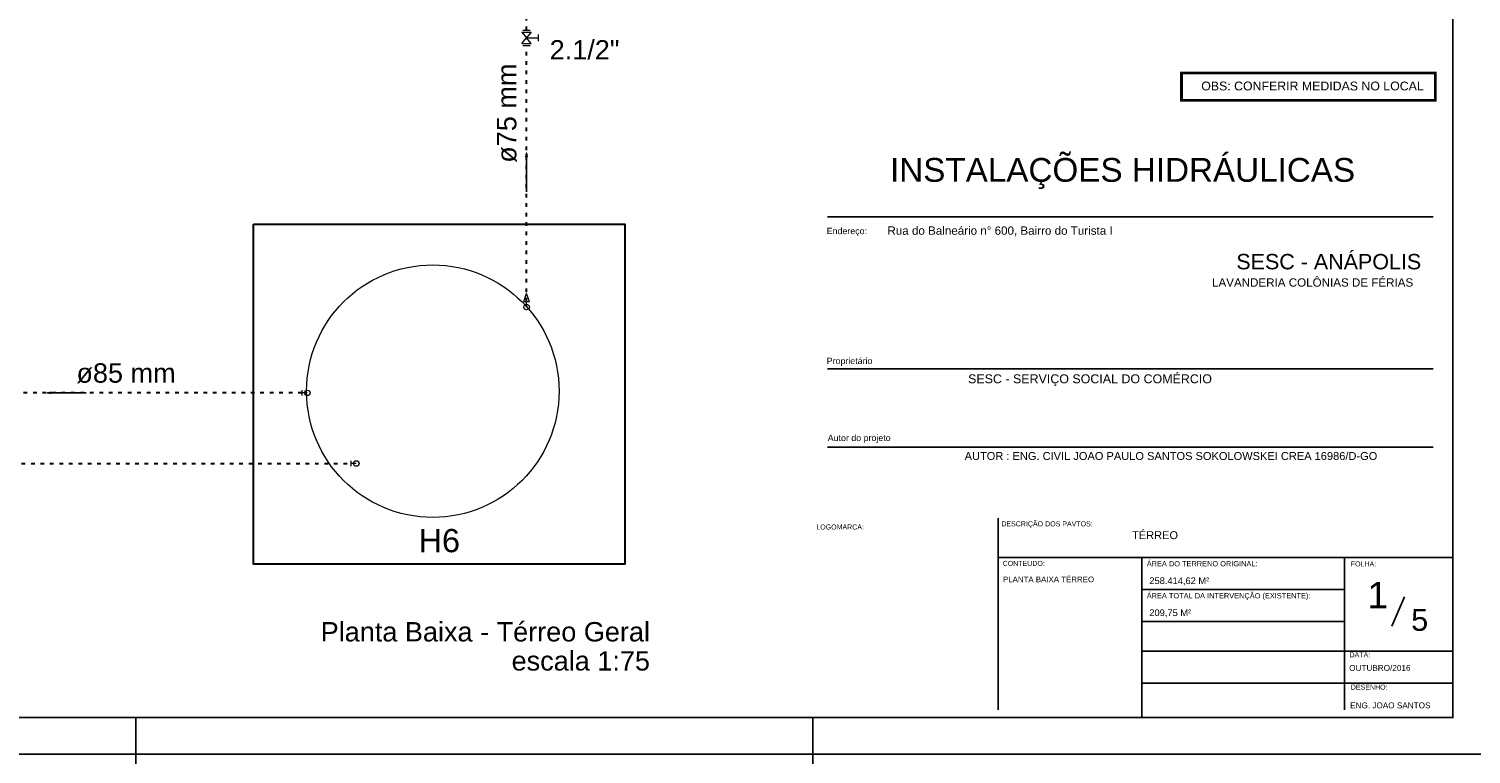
# Model space of a CAD drawing. Header units: millimetres. Extents: x -15 to 153, y -141 to 37.
# Tile 59 of 98: x 29 to 68, y -22 to -3. Entities that reach past the tile are written whole.
import ezdxf
from ezdxf.enums import TextEntityAlignment as Align

# ---------------------------------------------------------------- set-up
doc = ezdxf.new("R2010")
doc.units = ezdxf.units.MM
doc.header["$MEASUREMENT"] = 0
doc.linetypes.add('DOT2', pattern=[3.175, 0, -3.175])
doc.layers.get('0').update_dxf_attribs({"color": 5, "lineweight": 20})
for name, color, linetype, lineweight in [('AF-Conexões', 9, 'Continuous', 20), ('AF-Sentido tubo', 9, 'Continuous', 20), ('AF-Textos conexão', 7, 'Continuous', 20), ('AF-Textos tubo', 7, 'Continuous', 20), ('AF-Tubos', 4, 'Continuous', 30), ('AL-Conexões', 9, 'Continuous', 20), ('AL-Tubos', 3, 'Continuous', 30), ('DI-Detalhes', 1, 'Continuous', 30), ('Simbolos', 5, 'Continuous', 20)]:
    doc.layers.add(name, color=color, linetype=linetype, lineweight=lineweight)
for name, color, linetype in [('ARQ_TXT_GER', 2, 'Continuous'), ('ARQ_TXT_LEG', 20, 'Continuous'), ('ARQ_TXT_TIT', 4, 'Continuous'), ('LEGENDA', 8, 'Continuous'), ('TXT-ESP', 40, 'Continuous'), ('XX-CARIMBO', 9, 'Continuous'), ('XX-FOLHA', 253, 'Continuous')]:
    doc.layers.add(name, color=color, linetype=linetype)
doc.styles.add('Arial', font='arial.ttf')
doc.styles.add('Texto Cota', font='arial.ttf')
doc.dimstyles.get("Standard").update_dxf_attribs({"dimtxt": 0.18, "dimasz": 0.18, "dimexe": 0.18, "dimexo": 0.0625, "dimgap": 0.09, "dimtad": 0, "dimtih": 1, "dimtoh": 1, "dimdec": 4, "dimzin": 0, "dimdsep": 46, "dimtxsty": 'Standard', "dimcen": 0.09, "dimadec": 0, "dimazin": 0, "dimtfac": 1, "dimtdec": 4, "dimtofl": 0, "dimtmove": 0, "dimatfit": 3, "dimfxl": 1, "dimtolj": 1, "dimtzin": 0, "dimarcsym": 0})

# ---------------------------------------------------------------- blocks, each defined once
blk = doc.blocks.new('Aprovacao A-1_SC')
at = {"layer": 'XX-CARIMBO', "ltscale": 0.5}
for p, q in [((840, 594), (0, 594)), ((0, 0), (840, 0))]:
    blk.add_line(p, q, dxfattribs=at)
at = {"layer": 'XX-FOLHA', "ltscale": 0.5}
for p, q in [((470, 594), (470, 584)), ((470, 594), (470, 584)), ((655, 594), (655, 584)), ((655, 594), (655, 584)), ((470, 10), (470, 0)), ((470, 10), (470, 0))]:
    blk.add_line(p, q, dxfattribs=at)
at = {"layer": 'XX-FOLHA'}
for p, q in [((840, 594), (830, 594)), ((655, 0), (655, 10)), ((655, 0), (655, 10))]:
    blk.add_line(p, q, dxfattribs=at)
at = {"layer": 'XX-FOLHA', "ltscale": 0.5, "const_width": 0.5}
blk.add_lwpolyline([(25, 584), (25, 10), (830, 10), (830, 584), (25, 584)], dxfattribs=at)

msp = doc.modelspace()

# ---------------------------------------------------------------- linework, layer by layer
msp.add_circle((39.632, -12.442), 3.45)
at = {"layer": 'AF-Conexões', "linetype": 'Continuous'}
for p, q in [((42.121, -9.994), (42.196, -9.769)), ((42.271, -9.994), (42.196, -9.769)), ((42.121, -9.994), (42.271, -9.994)), ((42.196, -10.144), (42.196, -9.994)), ((36.051, -12.414), (36.051, -12.564)), ((36.201, -12.489), (36.051, -12.489))]:
    msp.add_line(p, q, dxfattribs=at)
for centre in [(42.196, -10.144), (42.196, -10.144), (42.196, -10.144), (36.201, -12.489), (36.201, -12.489), (36.201, -12.489)]:
    msp.add_circle(centre, 0.075, dxfattribs=at)
at = {"layer": 'AF-Tubos', "linetype": 'DOT2', "ltscale": 0.05}
for p, q in [((42.196, -2.576), (42.196, 4.265)), ((42.196, -9.994), (42.196, -3.001)), ((36.051, -12.489), (23.2, -12.489))]:
    msp.add_line(p, q, dxfattribs=at)
at = {"layer": 'AL-Conexões', "linetype": 'Continuous'}
for p, q in [((37.39, -14.343), (37.39, -14.493)), ((37.54, -14.418), (37.39, -14.418))]:
    msp.add_line(p, q, dxfattribs=at)
msp.add_circle((37.54, -14.418), 0.075, dxfattribs=at)
msp.add_circle((37.54, -14.418), 0.075, dxfattribs=at)
at = {"layer": 'AL-Tubos', "linetype": 'DOT2', "ltscale": 0.05}
msp.add_line((-9.128, -14.418), (37.39, -14.418), dxfattribs=at)
at = {"layer": 'DI-Detalhes', "linetype": 'Continuous'}
msp.add_lwpolyline([(34.731, -7.879), (44.885, -7.879), (44.885, -17.167), (34.731, -17.167), (34.731, -7.879)], close=True, dxfattribs=at)
at = {"layer": 'Simbolos'}
for p, q in [((42.068, -2.63), (42.197, -2.788)), ((42.068, -2.63), (42.323, -2.63)), ((42.095, -2.576), (42.298, -2.576)), ((42.323, -2.63), (42.197, -2.788)), ((42.526, -2.882), (42.526, -2.693)), ((42.068, -2.945), (42.197, -2.788)), ((42.068, -2.945), (42.323, -2.945)), ((42.095, -3.001), (42.298, -3.001)), ((42.323, -2.945), (42.197, -2.788)), ((42.197, -2.788), (42.526, -2.788))]:
    msp.add_line(p, q, dxfattribs=at)
at = {"layer": 'TXT-ESP'}
msp.add_line((65.851, -18.859), (66.195, -18.066), dxfattribs=at)
at = {"layer": 'TXT-ESP', "color": 1, "true_color": 0xf00000, "const_width": 0.0767}
msp.add_lwpolyline([(60.098, -3.747), (67.036, -3.747), (67.036, -4.493), (60.098, -4.493)], close=True, dxfattribs=at)
at = {"layer": 'XX-FOLHA'}
for p, q in [((50.423, -7.68), (66.976, -7.68)), ((50.423, -11.832), (66.976, -11.832)), ((50.423, -13.97), (66.976, -13.97)), ((55.084, -21.152), (55.084, -15.913)), ((55.084, -16.985), (64.559, -16.985)), ((59.018, -21.36), (59.018, -16.985)), ((59.018, -21.36), (59.018, -16.985)), ((64.559, -21.152), (64.559, -16.985)), ((64.559, -21.152), (64.559, -16.985)), ((64.559, -16.985), (67.517, -16.985)), ((59.018, -17.86), (64.559, -17.86)), ((59.018, -18.735), (64.559, -18.735)), ((59.018, -19.55), (67.517, -19.55)), ((59.018, -20.425), (67.517, -20.425))]:
    msp.add_line(p, q, dxfattribs=at)

# ---------------------------------------------------------------- block references
at = {"xscale": 0.1, "yscale": 0.1, "zscale": 0.1}
for p in [(-15.483, -22.36), (-15.483, -81.76)]:
    msp.add_blockref('Aprovacao A-1_SC', p, dxfattribs=at)

# ---------------------------------------------------------------- texts
at = {"ltscale": 2.666667, "style": 'Arial'}
for s, height, p in [('Rua do Balneário n° 600, Bairro do Turista I', 0.22708, (52.06, -8.168)), ('LAVANDERIA COLÔNIAS DE FÉRIAS', 0.22708, (60.933, -9.586)), ('258.414,62 M²', 0.18166, (59.22, -17.713)), ('209,75 M²', 0.1817, (59.22, -18.588))]:
    msp.add_text(s, height=height, dxfattribs=at).set_placement(p)
at = {"style": 'Arial'}
for s, height, p in [('SESC - ANÁPOLIS', 0.42, (61.598, -9.113)), ('ÁREA DO TERRENO ORIGINAL:', 0.14451, (59.149, -17.229)), ('ÁREA TOTAL DA INTERVENÇÃO (EXISTENTE):', 0.14451, (59.149, -18.104))]:
    msp.add_text(s, height=height, dxfattribs=at).set_placement(p)
at = {"layer": 'AF-Textos conexão', "insert": (42.827, -3.387), "char_height": 0.5295, "width": 3.8124, "attachment_point": 7, "line_spacing_factor": 0.798, "style": 'Arial'}
msp.add_mtext('2.1/2"', dxfattribs=at)
at = {"layer": 'AF-Textos tubo', "insert": (41.931, -6.202), "char_height": 0.5295, "width": 3.8124, "attachment_point": 7, "rotation": 90.0002, "line_spacing_factor": 0.798, "style": 'Arial'}
msp.add_mtext('ø75 mm', dxfattribs=at)
at = {"layer": 'AF-Textos tubo', "insert": (29.89, -12.225), "char_height": 0.5295, "width": 3.8124, "attachment_point": 7, "line_spacing_factor": 0.798, "style": 'Arial'}
msp.add_mtext('ø85 mm', dxfattribs=at)
at = {"layer": 'ARQ_TXT_GER', "ltscale": 2.666667, "style": 'Arial'}
for s, height, p in [('SESC - SERVIÇO SOCIAL DO COMÉRCIO ', 0.2433, (54.265, -12.226)), ('AUTOR : ENG. CIVIL JOAO PAULO SANTOS SOKOLOWSKEI CREA 16986/D-GO', 0.21626, (54.171, -14.322)), ('TÉRREO ', 0.2163, (58.746, -16.485))]:
    msp.add_text(s, height=height, dxfattribs=at).set_placement(p)
at = {"layer": 'ARQ_TXT_LEG', "ltscale": 2.666667, "style": 'Arial'}
for s, height, p in [('Endereço:', 0.173, (50.4, -8.152)), ('Proprietário', 0.17301, (50.4, -11.702)), ('Autor do projeto', 0.17301, (50.428, -13.805))]:
    msp.add_text(s, height=height, dxfattribs=at).set_placement(p)
at = {"layer": 'ARQ_TXT_LEG', "style": 'Arial'}
for s, height, p in [('LOGOMARCA:', 0.1376, (50.115, -16.222)), ('DESCRIÇÃO DOS PAVTOS:', 0.13762, (55.173, -16.136)), ('CONTEUDO:', 0.1376, (55.209, -17.217)), ('FOLHA:', 0.1376, (64.727, -17.231)), ('DATA:', 0.1376, (64.692, -19.714)), ('DESENHO:', 0.1376, (64.727, -20.598))]:
    msp.add_text(s, height=height, dxfattribs=at).set_placement(p)
at = {"layer": 'ARQ_TXT_TIT', "style": 'Arial'}
msp.add_text('INSTALAÇÕES HIDRÁULICAS', height=0.65, dxfattribs=at).set_placement((52.131, -6.721))
at = {"layer": 'DI-Detalhes', "insert": (39.809, -16.852), "char_height": 0.6354, "width": 1.52496, "attachment_point": 8, "line_spacing_factor": 0.798, "style": 'Arial'}
msp.add_mtext('H6', dxfattribs=at)
at = {"layer": 'LEGENDA', "char_height": 0.5295, "attachment_point": 9, "line_spacing_factor": 0.9, "style": 'Arial'}
for s, insert, width in [('Planta Baixa - Térreo Geral', (45.569, -19.289), 10.34445), ('escala 1:75', (45.569, -20.084), 7.49995)]:
    msp.add_mtext(s, dxfattribs=dict(at, insert=insert, width=width))
at = {"layer": 'TXT-ESP', "style": 'Arial'}
for s, height, p in [('1', 0.72, (65.465, -18.013)), ('5', 0.6, (66.611, -18.695))]:
    msp.add_text(s, height=height, dxfattribs=at).set_placement(p, align=Align.MIDDLE)
at = {"layer": 'TXT-ESP', "style": 'Texto Cota'}
for s, p in [('OUTUBRO/2016', (64.683, -20.132)), ('ENG. JOAO SANTOS', (64.707, -21.156))]:
    msp.add_text(s, height=0.16, dxfattribs=at).set_placement(p, align=Align.BOTTOM_LEFT)
at = {"layer": 'TXT-ESP', "color": 1, "true_color": 0xf00000, "insert": (60.639, -3.983), "char_height": 0.2411, "width": 21.45595, "attachment_point": 1, "style": 'Texto Cota'}
msp.add_mtext('OBS: CONFERIR MEDIDAS NO LOCAL', dxfattribs=at)
at = {"layer": 'TXT-ESP', "insert": (55.218, -17.508), "char_height": 0.15435, "width": 4.33502, "attachment_point": 1, "style": 'Arial'}
msp.add_mtext('PLANTA BAIXA TÉRREO', dxfattribs=at)

# ---------------------------------------------------------------- leaders
at = {"layer": 'AF-Sentido tubo'}
for points in [[(42.196, -5.936), (42.196, -6.995)], [(29.096, -12.489), (30.155, -12.489)]]:
    msp.add_leader(points, dimstyle='Standard', override={"dimasz": 0.1, "dimldrblk": 'CLOSED'}, dxfattribs=at)

doc.saveas('drawing.dxf')
